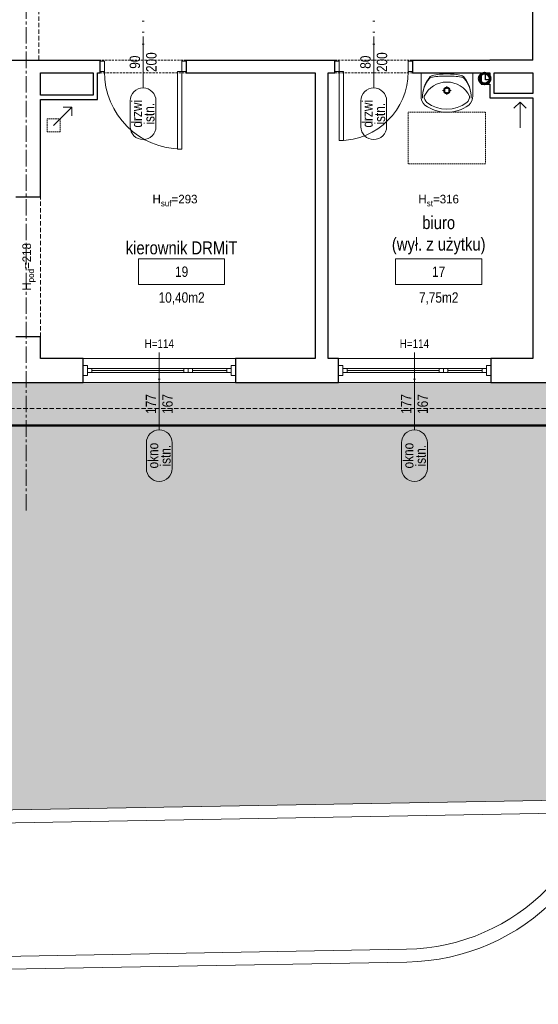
# Model space of a CAD drawing. Header units: millimetres. Extents: x -291747 to 77132, y 46721 to 203932.
# Tile 5 of 110: x 68038 to 68641, y 79966 to 81111. Entities that reach past the tile are written whole.
import ezdxf
from ezdxf.enums import TextEntityAlignment as Align

# ---------------------------------------------------------------- set-up
doc = ezdxf.new("R2010")
doc.units = ezdxf.units.MM
doc.header["$MEASUREMENT"] = 0
for name, pattern in [('DIVIDE', [1.25, 0.5, -0.25, 0, -0.25, 0, -0.25]), ('xreff_LSN_szatnie_PW_rzuty_14$0$CENTER2', [28.575, 19.05, -3.175, 3.175, -3.175]), ('xreff_LSN_szatnie_PW_rzuty_14$0$DASHED', [19.05, 12.7, -6.35]), ('xreff_LSN_szatnie_PW_rzuty_14$0$HIDDEN2', [4.7625, 3.175, -1.5875])]:
    doc.linetypes.add(name, pattern=pattern)
doc.layers.get('0').update_dxf_attribs({"lineweight": 9})
doc.layers.get('Defpoints').update_dxf_attribs({"lineweight": 9})
for name, color, linetype, lineweight in [('FL-xref', 250, 'Continuous', 9), ('FL_ppoż', 4, 'DIVIDE', 40), ('Kanalizacja', 24, 'Continuous', 35), ('xreff_LSN_szatnie_PW_rzuty_14$0$A drzwi płytowe', 252, 'Continuous', 9), ('xreff_LSN_szatnie_PW_rzuty_14$0$A hatch', 8, 'Continuous', 5), ('xreff_LSN_szatnie_PW_rzuty_14$0$A opis', 252, 'Continuous', 9), ('xreff_LSN_szatnie_PW_rzuty_14$0$A opis pom', 252, 'Continuous', 9), ('xreff_LSN_szatnie_PW_rzuty_14$0$A opis pom pow', 252, 'Continuous', 9), ('xreff_LSN_szatnie_PW_rzuty_14$0$A opis stolarka', 252, 'Continuous', 9), ('xreff_LSN_szatnie_PW_rzuty_14$0$A opis stolarka NWD typ', 252, 'Continuous', 9), ('xreff_LSN_szatnie_PW_rzuty_14$0$A opis stolarka NWD wyposażenie', 252, 'Continuous', 9), ('xreff_LSN_szatnie_PW_rzuty_14$0$A opis technologia', 8, 'Continuous', 13), ('xreff_LSN_szatnie_PW_rzuty_14$0$A widok wyżej', 252, 'xreff_LSN_szatnie_PW_rzuty_14$0$DASHED', 9), ('xreff_LSN_szatnie_PW_rzuty_14$0$A wyposazenie sanitarne', 8, 'Continuous', 9), ('xreff_LSN_szatnie_PW_rzuty_14$0$A zakres', 252, 'Continuous', 9), ('xreff_LSN_szatnie_PW_rzuty_14$0$A-Glaz', 8, 'Continuous', 9), ('xreff_LSN_szatnie_PW_rzuty_14$0$A-Wall', 252, 'Continuous', 9), ('xreff_LSN_szatnie_PW_rzuty_14$0$IS wentylacja kratki istniejace', 8, 'Continuous', 9), ('xreff_LSN_szatnie_PW_rzuty_14$0$S-Grid-Iden', 8, 'xreff_LSN_szatnie_PW_rzuty_14$0$CENTER2', 9)]:
    doc.layers.add(name, color=color, linetype=linetype, lineweight=lineweight)
doc.layers.add('xreff_LSN_szatnie_PW_rzuty_14$0$A opis ppoż drzwi', color=252, linetype='Continuous', lineweight=9, transparency=0.25)
doc.layers.add('xreff_LSN_szatnie_PW_rzuty_14$0$A opis ppoż okna', color=252, linetype='Continuous', lineweight=9, transparency=0.25)
doc.styles.add('xreff_LSN_szatnie_PW_rzuty_14$0$Standard', font='txt')
doc.styles.add('xreff_LSN_szatnie_PW_rzuty_14$0$STYL ASA', font='ARIALN.TTF')

# ---------------------------------------------------------------- blocks, each defined once
blk = doc.blocks.new('xreff_LSN_szatnie_PW_rzuty_14$0$umywalka 60x45')
at = {"color": 0, "lineweight": -2, "ltscale": 0.15}
for p, q in [((-30, 0), (30, 0)), ((-30, 0), (-30, -26.7)), ((9.5, 0), (-9.5, 0)), ((30, 0), (30, -26.7)), ((-1.9, -20.4), (-5.1, -20.4)), ((0, -15.3), (0, -18.5)), ((0, -22.2), (0, -25.4)), ((5, -20.4), (1.8, -20.4))]:
    blk.add_line(p, q, dxfattribs=at)
at = {"ltscale": 0.15}
blk.add_lwpolyline([(-26.3, -27, 0.236063), (-23.2, -34.4, 0.329715), (23.2, -34.4, 0.236063), (26.3, -27, 0.623035)], format="xyb", close=True, dxfattribs=at)
blk.add_lwpolyline([(-30, -26.7, 0.239105), (-25.5, -37.3, 0.331406), (25.5, -37.3, 0.239105), (30, -26.7)], format="xyb", dxfattribs=at)
at = {"color": 0, "lineweight": -2, "ltscale": 0.15}
for radius in [3.89, 2.78]:
    blk.add_circle((0, -20.4), radius, dxfattribs=at)
for centre, radius, start, end in [((9.3, -28.7), 37.7, 140.6648, 180.9072), ((5.4, -28.9), 33.9, 138.5245, 180.6767), ((-16.2, -9.7), 5, 97.8304, 138.5245), ((-16, -7.9), 5, 102.694, 140.6648), ((-0.6, -76.3), 75.1, 89.4897, 102.694), ((0.6, -131.8), 128.2, 90.245, 97.8304), ((0.6, -76.3), 75.1, 77.2285, 90.4328), ((-0.7, -131.8), 128.2, 82.0921, 89.6775), ((16.2, -9.8), 5, 41.398, 82.0921), ((16.1, -8), 5, 39.2578, 77.2285), ((-9.3, -28.7), 37.7, 359.0153, 39.2578), ((-5.5, -28.9), 33.9, 359.2458, 41.398)]:
    blk.add_arc(centre, radius, start, end, dxfattribs=at)
at = {"layer": 'Defpoints', "linetype": 'xreff_LSN_szatnie_PW_rzuty_14$0$HIDDEN2', "ltscale": 0.5}
blk.add_lwpolyline([(-45, -45.6), (45, -45.6), (45, -105.6), (-45, -105.6)], close=True, dxfattribs=at)
blk = doc.blocks.new('xreff_LSN_szatnie_PW_rzuty_14$0$blok do okna')
for points in [[(28.5, 2.5), (33.5, 2.5), (33.5, -2.5), (28.5, -2.5)], [(33.5, 2.5), (38.5, 2.5), (38.5, -2.5), (33.5, -2.5)]]:
    blk.add_lwpolyline(points, close=True)
for points in [[(-78.5, 0), (28.5, 0)], [(38.5, 0), (78.5, 0)]]:
    blk.add_lwpolyline(points)
blk = doc.blocks.new('xreff_LSN_szatnie_PW_rzuty_14$0$wtag_LEFT')
at = {"transparency": 33554687, "elevation": 0}
for points in [[(-30, 0), (30, 0)], [(30, 0), (60, 0)]]:
    blk.add_lwpolyline(points, dxfattribs=at)
at = {"layer": 'xreff_LSN_szatnie_PW_rzuty_14$0$A opis stolarka NWD typ', "transparency": 33554687, "elevation": 0}
blk.add_lwpolyline([(-75, 15, 1), (-75, -15), (-45, -15, 1), (-45, 15)], format="xyb", close=True, dxfattribs=at)
at = {"ltscale": 0.1, "transparency": 33554687, "style": 'xreff_LSN_szatnie_PW_rzuty_14$0$STYL ASA'}
blk.add_attdef('WINDOWS:PARAPET', text='', height=10, rotation=90, dxfattribs=at).set_placement((70.2, 0, 0), align=Align.MIDDLE_CENTER)
blk.add_attdef('WINDOWS:SZEROKOŚĆ', text='', height=12, dxfattribs=at).set_placement((0, 0), align=Align.BOTTOM_CENTER)
blk.add_attdef('WINDOWS:WYSOKOŚĆ', text='', height=12, dxfattribs=at).set_placement((0, -3.6), align=Align.TOP_CENTER)
at = {"layer": 'xreff_LSN_szatnie_PW_rzuty_14$0$A opis ppoż okna', "ltscale": 0.1, "transparency": 33554687, "style": 'xreff_LSN_szatnie_PW_rzuty_14$0$STYL ASA'}
blk.add_attdef('WINDOWS:PPOŻ', text='', height=10, rotation=90, dxfattribs=at).set_placement((30, 0, 0), align=Align.MIDDLE_CENTER)
at = {"layer": 'xreff_LSN_szatnie_PW_rzuty_14$0$A opis stolarka NWD typ', "ltscale": 0.1, "transparency": 33554687, "style": 'xreff_LSN_szatnie_PW_rzuty_14$0$STYL ASA'}
blk.add_attdef('WINDOWS:TYP', text='', height=12, dxfattribs=at).set_placement((-60, -2.4), align=Align.BOTTOM_CENTER)
blk.add_attdef('WINDOWS:PODTYP', text='', height=12, dxfattribs=at).set_placement((-60, -1.2), align=Align.TOP_CENTER)
blk = doc.blocks.new('xreff_LSN_szatnie_PW_rzuty_14$0$środek')
blk.add_line((0, 0), (0, -10))
blk = doc.blocks.new('xreff_LSN_szatnie_PW_rzuty_14$0$ddtag_DOWN')
at = {"transparency": 33554687}
blk.add_lwpolyline([(0, -30), (0, 30)], dxfattribs=at)
at = {"layer": 'xreff_LSN_szatnie_PW_rzuty_14$0$A opis stolarka NWD typ', "transparency": 33554687}
blk.add_lwpolyline([(15, -75, -1), (-15, -75), (-15, -45, -1), (15, -45)], format="xyb", close=True, dxfattribs=at)
at = {"ltscale": 0.1, "transparency": 33554687, "style": 'xreff_LSN_szatnie_PW_rzuty_14$0$STYL ASA'}
blk.add_attdef('DOORS:SZEROKOŚĆ', text='', height=12, rotation=90, dxfattribs=at).set_placement((0, 0, 0), align=Align.BOTTOM_CENTER)
blk.add_attdef('DOORS:WYSOKOŚĆ', text='', height=12, rotation=90, dxfattribs=at).set_placement((3.6, 0, 0), align=Align.TOP_CENTER)
blk.add_attdef('DOORS:AKUSTYKA', text='', height=10, dxfattribs=at).set_placement((0, 49), align=Align.MIDDLE_CENTER)
at = {"layer": 'xreff_LSN_szatnie_PW_rzuty_14$0$A opis ppoż drzwi', "ltscale": 0.1, "transparency": 33554687, "style": 'xreff_LSN_szatnie_PW_rzuty_14$0$STYL ASA'}
blk.add_attdef('DOORS:PPOŻ', text='', height=10, dxfattribs=at).set_placement((0, 36), align=Align.MIDDLE_CENTER)
at = {"layer": 'xreff_LSN_szatnie_PW_rzuty_14$0$A opis stolarka NWD typ', "ltscale": 0.1, "transparency": 33554687, "style": 'xreff_LSN_szatnie_PW_rzuty_14$0$STYL ASA'}
blk.add_attdef('DOORS:PODTYP', text='', height=12, rotation=90, dxfattribs=at).set_placement((1.2, -60, 0), align=Align.TOP_CENTER)
blk.add_attdef('DOORS:TYP', text='', height=12, rotation=90, dxfattribs=at).set_placement((2.4, -60, 0), align=Align.BOTTOM_CENTER)
at = {"layer": 'xreff_LSN_szatnie_PW_rzuty_14$0$A opis stolarka NWD wyposażenie', "ltscale": 0.1, "transparency": 33554687, "style": 'xreff_LSN_szatnie_PW_rzuty_14$0$STYL ASA'}
blk.add_attdef('DOORS:WYPOSAŻENIE', text='', height=10, dxfattribs=at).set_placement((0, 22), align=Align.MIDDLE_CENTER)
blk = doc.blocks.new('xreff_LSN_szatnie_PW_rzuty_14$0$tag wn')
blk.add_lwpolyline([(-25, -7.5), (25, -7.5), (25, 7.5), (-25, 7.5)], close=True)
at = {"style": 'xreff_LSN_szatnie_PW_rzuty_14$0$STYL ASA'}
blk.add_attdef('ROOM:NO', text='', height=6, dxfattribs=at).set_placement((0, 0), align=Align.MIDDLE_CENTER)
at = {"layer": 'xreff_LSN_szatnie_PW_rzuty_14$0$A opis pom pow', "style": 'xreff_LSN_szatnie_PW_rzuty_14$0$STYL ASA'}
blk.add_attdef('ROOM:AREA', text='', height=6, dxfattribs=at).set_placement((0, -15), align=Align.MIDDLE_CENTER)
blk = doc.blocks.new('xreff_LSN_szatnie_PW_rzuty_14')
at = {"layer": 'xreff_LSN_szatnie_PW_rzuty_14$0$A hatch', "transparency": 33554495}
h = blk.add_hatch(dxfattribs=at)
h.set_pattern_fill('GRASS', color=256, scale=4)
h.set_pattern_definition([(90, (0, -10000), (-71.84205, 71.84205), [19.05, -124.6341]), (45, (0, -10000), (-71.84205, 71.84205), [19.05, -82.55]), (135, (0, -10000), (-71.84205, -71.84205), [19.05, -82.55])])
edge = h.paths.add_edge_path()
edge.add_spline(control_points=[(73831.5, 78934.7), (73821.4, 78950.9), (73811.2, 78967.1), (73777.9, 79019.7), (73754.3, 79055.7), (73718.4, 79105.4), (73707.4, 79120), (73684.5, 79148.7), (73672.7, 79162.8), (73654.4, 79183.4), (73648.1, 79190.1), (73632.7, 79206.4), (73623.4, 79215.8), (73602.5, 79235.9), (73590.9, 79246.5), (73522.6, 79306.1), (73459.4, 79350), (73322.2, 79426.9), (73248.2, 79459.9), (73070, 79523.2), (72963.1, 79549.8), (72743.3, 79584.7), (72630.3, 79593.1), (72404.9, 79591.7), (72292.4, 79581.9), (72113.1, 79551), (72044.1, 79535), (71910.9, 79495.5), (71846.7, 79472), (71725, 79417.5), (71667.5, 79386.5), (71560.8, 79317.1), (71511.7, 79278.7), (71449.3, 79219.1), (71431.8, 79201), (71407, 79172.8), (71399, 79163.2), (71383.4, 79143.8), (71375.9, 79133.9), (71359, 79110.8), (71349.9, 79097.5), (71316.2, 79045.2), (71294.2, 79004.5), (71248.1, 78905.3), (71225.8, 78845.3), (71186.7, 78721.6), (71169.7, 78657.8), (71142.4, 78545.8), (71131.5, 78498.1), (71120.5, 78450.3)], knot_values=[0, 0, 0, 0, 57.207065, 57.207065, 187.181956, 187.181956, 242.95388, 242.95388, 298.725803, 298.725803, 326.611765, 326.611765, 366.532108, 366.532108, 413.640335, 413.640335, 636.601339, 636.601339, 859.562342, 859.562342, 1147.4948, 1147.4948, 1435.427258, 1435.427258, 1723.359715, 1723.359715, 1909.892427, 1909.892427, 2096.425139, 2096.425139, 2282.95785, 2282.95785, 2469.490562, 2469.490562, 2547.228377, 2547.228377, 2586.097284, 2586.097284, 2624.966192, 2624.966192, 2675.594063, 2675.594063, 2819.436148, 2819.436148, 3012.724073, 3012.724073, 3206.011998, 3206.011998, 3347.114496, 3347.114496, 3347.114496, 3347.114496], degree=3, periodic=0)
edge.add_line((71120.5, 78450.3), (73831.5, 78934.7))
h.paths.add_polyline_path([(69699.2, 79521.8), (65252.1, 79442.8), (65252.1, 78327.2), (70701.7, 78327.2), (70701.7, 78536.9, 0.419422)])
h.paths.add_polyline_path([(66521.6, 80689.2), (65352.7, 80689.2), (65352.7, 80659.2), (65323.2, 80659.2), (65323.2, 80689.2), (65229.9, 80689.2), (65239.6, 80142.7), (66521.6, 80165.5)])
edge = h.paths.add_edge_path()
edge.add_line((67744.6, 80689.2), (68718.7, 80689.2))
edge.add_line((68718.7, 80689.2), (68718.7, 80265.3))
edge.add_arc((68483.7, 80265.3), 235, -15.0402, 0, ccw=False)
edge.add_line((68710.7, 80204.3), (67744.6, 80187.2))
edge.add_line((67744.6, 80187.2), (67744.6, 80689.2))
edge = h.paths.add_edge_path()
edge.add_line((69340.2, 80689.2), (69815.7, 80689.2))
edge.add_line((69815.7, 80689.2), (69815.7, 80223.9))
edge.add_line((69815.7, 80223.9), (69350.6, 80215.7))
edge.add_arc((69575.2, 80284.7), 235, 180, 197.0741, ccw=False)
edge.add_line((69340.2, 80284.7), (69340.2, 80689.2))
edge = h.paths.add_edge_path()
edge.add_line((70216.7, 80539.2), (71051.7, 80539.2))
edge.add_line((71051.7, 80539.2), (71051.7, 80689.2))
edge.add_line((71051.7, 80689.2), (71234.7, 80689.2))
edge.add_line((71234.7, 80689.2), (71234.7, 80313))
edge.add_arc((71169.7, 80313), 65, 271.0169, 360, ccw=False)
edge.add_line((71170.8, 80248), (70216.7, 80231.1))
edge.add_line((70216.7, 80231.1), (70216.7, 80539.2))
edge = h.paths.add_edge_path()
edge.add_line((72662.7, 80689.2), (72890.7, 80689.2))
edge.add_line((72890.7, 80689.2), (72890.7, 80659.2))
edge.add_line((72890.7, 80659.2), (72903.7, 80659.2))
edge.add_line((72903.7, 80659.2), (72901.8, 80108.7))
edge.add_arc((72897.7, 80343.7), 235, 180, 271.0169, ccw=False)
edge.add_line((72662.7, 80343.7), (72662.7, 80689.2))
at = {"layer": 'xreff_LSN_szatnie_PW_rzuty_14$0$A drzwi płytowe', "linetype": 'Continuous', "lineweight": 9, "ltscale": 0.2}
for points in [[(68136.7, 81062.7), (68131.7, 81062.7), (68131.7, 81050.7), (68136.7, 81050.7)], [(68226.7, 81062.7), (68231.7, 81062.7), (68231.7, 81050.7), (68226.7, 81050.7)], [(68409.7, 81062.7), (68404.7, 81062.7), (68404.7, 81050.7), (68409.7, 81050.7)], [(68489.7, 81062.7), (68494.7, 81062.7), (68494.7, 81050.7), (68489.7, 81050.7)]]:
    blk.add_lwpolyline(points, close=True, dxfattribs=at)
at = {"layer": 'xreff_LSN_szatnie_PW_rzuty_14$0$A drzwi płytowe', "linetype": 'Continuous', "lineweight": 9}
for points in [[(68226.7, 81050.7), (68221.7, 81050.7), (68221.7, 80960.7), (68226.7, 80960.7)], [(68409.7, 81050.7), (68414.7, 81050.7), (68414.7, 80970.7), (68409.7, 80970.7)]]:
    blk.add_lwpolyline(points, close=True, dxfattribs=at)
at = {"layer": 'xreff_LSN_szatnie_PW_rzuty_14$0$A drzwi płytowe', "linetype": 'Continuous', "lineweight": 9, "ltscale": 0.2}
blk.add_arc((68226.7, 81050.7), 90, 180, 270, dxfattribs=at)
at = {"layer": 'xreff_LSN_szatnie_PW_rzuty_14$0$A drzwi płytowe', "linetype": 'Continuous', "lineweight": 9, "ltscale": 0.2, "extrusion": (0, 0, -1)}
blk.add_arc((-68409.7, 81050.7), 80, 180, 270, dxfattribs=at)
at = {"layer": 'xreff_LSN_szatnie_PW_rzuty_14$0$A hatch'}
for points in [[(68733.7, 80689.2), (68733.7, 80265.3, -0.409025), (68488.2, 80015.3), (67868.8, 80004.3, -0.419422), (67461.7, 80404.3), (67461.7, 80689.2)], [(68718.7, 80689.2), (68718.7, 80265.3, -0.409025), (68487.9, 80030.3), (67868.5, 80019.3, -0.419422), (67476.7, 80404.3), (67476.7, 80689.2)]]:
    blk.add_lwpolyline(points, format="xyb", dxfattribs=at)
for points in [[(67729.6, 80689.2), (67729.6, 80171.9), (68706.1, 80189.2)], [(67744.6, 80689.2), (67744.6, 80187.2), (68710.7, 80204.3)]]:
    blk.add_lwpolyline(points, dxfattribs=at)
at = {"layer": 'xreff_LSN_szatnie_PW_rzuty_14$0$A widok wyżej', "linetype": 'xreff_LSN_szatnie_PW_rzuty_14$0$DASHED', "lineweight": 9, "ltscale": 0.2}
for p, q in [((68231.7, 81064.2), (68131.7, 81064.2)), ((68494.7, 81064.2), (68404.7, 81064.2)), ((68131.7, 81049.2), (68231.7, 81049.2)), ((68404.7, 81049.2), (68494.7, 81049.2)), ((68289.2, 80717.2), (68112.2, 80717.2)), ((68585.7, 80717.2), (68408.7, 80717.2)), ((68112.2, 80689.2), (68289.2, 80689.2)), ((68408.7, 80689.2), (68585.7, 80689.2))]:
    blk.add_line(p, q, dxfattribs=at)
at = {"layer": 'xreff_LSN_szatnie_PW_rzuty_14$0$A widok wyżej', "ltscale": 0.4}
for points in [[(68060.7, 81064.2), (68060.7, 81215.2)], [(68062.7, 80742.2), (68062.7, 80905.2)], [(65352.7, 80659.2), (72855.7, 80659.2)]]:
    blk.add_lwpolyline(points, dxfattribs=at)
at = {"layer": 'xreff_LSN_szatnie_PW_rzuty_14$0$A zakres', "linetype": 'xreff_LSN_szatnie_PW_rzuty_14$0$DASHED', "const_width": 3}
blk.add_lwpolyline([(67446.2, 82031.2), (67446.2, 80639.2), (72869.7, 80639.2), (72869.7, 82031.2)], close=True, dxfattribs=at)
at = {"layer": 'xreff_LSN_szatnie_PW_rzuty_14$0$A-Glaz', "linetype": 'Continuous', "lineweight": 9}
for p, q in [((68112.2, 80717.2), (68289.2, 80717.2)), ((68408.7, 80717.2), (68585.7, 80717.2)), ((68122.2, 80700.7), (68122.2, 80705.7)), ((68279.2, 80700.7), (68279.2, 80705.7)), ((68418.7, 80700.7), (68418.7, 80705.7)), ((68575.7, 80700.7), (68575.7, 80705.7)), ((68112.2, 80689.2), (68289.2, 80689.2)), ((68408.7, 80689.2), (68585.7, 80689.2))]:
    blk.add_line(p, q, dxfattribs=at)
for points in [[(68117.2, 80709.2), (68112.2, 80709.2), (68112.2, 80697.2), (68117.2, 80697.2)], [(68117.2, 80700.7), (68117.2, 80705.7), (68284.2, 80705.7), (68284.2, 80700.7)], [(68284.2, 80709.2), (68289.2, 80709.2), (68289.2, 80697.2), (68284.2, 80697.2)], [(68413.7, 80709.2), (68408.7, 80709.2), (68408.7, 80697.2), (68413.7, 80697.2)], [(68413.7, 80700.7), (68413.7, 80705.7), (68580.7, 80705.7), (68580.7, 80700.7)], [(68580.7, 80709.2), (68585.7, 80709.2), (68585.7, 80697.2), (68580.7, 80697.2)]]:
    blk.add_lwpolyline(points, close=True, dxfattribs=at)
at = {"layer": 'xreff_LSN_szatnie_PW_rzuty_14$0$A-Wall', "linetype": 'Continuous', "lineweight": 25}
for p, q in [((68634.7, 81064.2), (68634.7, 81212.2)), ((67907.7, 81064.2), (68131.7, 81064.2)), ((68131.7, 81049.2), (68131.7, 81064.2)), ((68231.7, 81064.2), (68404.7, 81064.2)), ((68231.7, 81064.2), (68231.7, 81049.2)), ((68404.7, 81049.2), (68404.7, 81064.2)), ((68494.7, 81064.2), (68494.7, 81049.2)), ((68494.7, 81064.2), (68584.7, 81064.2)), ((68589.7, 81064.2), (68584.7, 81064.2)), ((68584.7, 81064.2), (68584.7, 81064.2)), ((68634.7, 81064.2), (68589.7, 81064.2)), ((68589.7, 81064.2), (68589.7, 81064.2)), ((68062.7, 81049.2), (68123.7, 81049.2)), ((68062.7, 81023.2), (68062.7, 81049.2)), ((68123.7, 81049.2), (68123.7, 81023.2)), ((68128.7, 81049.2), (68131.7, 81049.2)), ((68128.7, 81018.2), (68128.7, 81049.2)), ((68231.7, 81049.2), (68381.7, 81049.2)), ((68381.7, 81049.2), (68381.7, 80717.2)), ((68396.7, 81049.2), (68404.7, 81049.2)), ((68396.7, 80717.2), (68396.7, 81049.2)), ((68494.7, 81049.2), (68574.7, 81049.2)), ((68574.7, 81049.2), (68574.7, 81036.2)), ((68579.7, 81049.2), (68584.7, 81049.2)), ((68579.7, 81041.2), (68579.7, 81049.2)), ((68584.7, 81049.2), (68584.7, 81041.2)), ((68589.7, 81049.2), (68634.7, 81049.2)), ((68589.7, 81025.2), (68589.7, 81049.2)), ((68634.7, 81049.2), (68634.7, 81025.2)), ((68574.7, 81036.2), (68584.7, 81036.2)), ((68584.7, 81041.2), (68579.7, 81041.2)), ((68584.7, 81036.2), (68584.7, 81020.2)), ((68123.7, 81023.2), (68062.7, 81023.2)), ((68634.7, 81025.2), (68589.7, 81025.2)), ((68062.7, 80905.2), (68062.7, 81018.2)), ((68062.7, 81018.2), (68128.7, 81018.2)), ((68584.7, 81020.2), (68634.7, 81020.2)), ((68634.7, 81020.2), (68634.7, 80717.2)), ((68033.7, 80905.2), (68062.7, 80905.2)), ((68062.7, 80742.2), (68033.7, 80742.2)), ((68062.7, 80717.2), (68062.7, 80742.2)), ((68112.2, 80717.2), (68062.7, 80717.2)), ((68112.2, 80689.2), (68112.2, 80717.2)), ((68289.2, 80717.2), (68289.2, 80689.2)), ((68381.7, 80717.2), (68289.2, 80717.2)), ((68408.7, 80717.2), (68396.7, 80717.2)), ((68408.7, 80689.2), (68408.7, 80717.2)), ((68585.7, 80717.2), (68585.7, 80689.2)), ((68634.7, 80717.2), (68585.7, 80717.2)), ((67988.7, 80689.2), (68112.2, 80689.2)), ((68289.2, 80689.2), (68408.7, 80689.2)), ((68585.7, 80689.2), (68843.7, 80689.2))]:
    blk.add_line(p, q, dxfattribs=at)
at = {"layer": 'xreff_LSN_szatnie_PW_rzuty_14$0$IS wentylacja kratki istniejace'}
for points in [[(68626.8, 81008.1), (68619.7, 81015.2), (68612.6, 81008.1)], [(68619.7, 81015.2), (68619.7, 80985.2)], [(68098.9, 81009.4), (68077.7, 80988.2)], [(68098.9, 80999.4), (68098.9, 81009.4), (68088.9, 81009.4)]]:
    blk.add_lwpolyline(points, dxfattribs=at)
at = {"layer": 'xreff_LSN_szatnie_PW_rzuty_14$0$IS wentylacja kratki istniejace', "linetype": 'xreff_LSN_szatnie_PW_rzuty_14$0$HIDDEN2', "ltscale": 0.5}
blk.add_lwpolyline([(68070.2, 80995.7), (68085.2, 80995.7), (68085.2, 80980.7), (68070.2, 80980.7)], close=True, dxfattribs=at)
at = {"layer": 'xreff_LSN_szatnie_PW_rzuty_14$0$S-Grid-Iden'}
blk.add_lwpolyline([(68045.7, 82131.2), (68045.7, 80539.2)], dxfattribs=at)
at = {"layer": 'xreff_LSN_szatnie_PW_rzuty_14$0$A drzwi płytowe', "linetype": 'Continuous', "lineweight": 9, "ltscale": 0.2, "rotation": 180}
blk.add_blockref('xreff_LSN_szatnie_PW_rzuty_14$0$środek', (68181.7, 81056.7), dxfattribs=at)
at = {"layer": 'xreff_LSN_szatnie_PW_rzuty_14$0$A drzwi płytowe', "linetype": 'Continuous', "lineweight": 9, "ltscale": 0.2, "extrusion": (0, 0, -1), "zscale": -1, "rotation": 180}
blk.add_blockref('xreff_LSN_szatnie_PW_rzuty_14$0$środek', (-68449.7, 81056.7), dxfattribs=at)
at = {"layer": 'xreff_LSN_szatnie_PW_rzuty_14$0$A opis pom', "linetype": 'Continuous', "lineweight": 9, "xscale": 2, "yscale": 2, "zscale": 2}
for p, values in [((68226.5, 80818.1), {'ROOM:NO': '19', 'ROOM:AREA': '10,40m2'}), ((68525.2, 80818.1), {'ROOM:NO': '17', 'ROOM:AREA': '7,75m2'})]:
    blk.add_blockref('xreff_LSN_szatnie_PW_rzuty_14$0$tag wn', p, dxfattribs=at).add_auto_attribs(values)
at = {"layer": 'xreff_LSN_szatnie_PW_rzuty_14$0$A opis stolarka', "linetype": 'Continuous', "lineweight": 9}
ref = blk.add_blockref('xreff_LSN_szatnie_PW_rzuty_14$0$ddtag_DOWN', (68181.7, 81061.7, 0), dxfattribs=at)
ref.add_attrib('DOORS:AKUSTYKA', '-', dxfattribs={"layer": '0', "ltscale": 0.1, "height": 10, "style": 'xreff_LSN_szatnie_PW_rzuty_14$0$STYL ASA'}).set_placement((68181.7, 81110.7, 0), align=Align.MIDDLE_CENTER)
ref.add_attrib('DOORS:PPOŻ', '-', dxfattribs={"layer": 'xreff_LSN_szatnie_PW_rzuty_14$0$A opis ppoż drzwi', "ltscale": 0.1, "height": 10, "style": 'xreff_LSN_szatnie_PW_rzuty_14$0$STYL ASA'}).set_placement((68181.7, 81097.7, 0), align=Align.MIDDLE_CENTER)
ref.add_attrib('DOORS:WYSOKOŚĆ', '200', dxfattribs={"layer": '0', "ltscale": 0.1, "height": 12, "rotation": 90, "style": 'xreff_LSN_szatnie_PW_rzuty_14$0$STYL ASA'}).set_placement((68185.3, 81061.7), align=Align.TOP_CENTER)
ref.add_attrib('DOORS:SZEROKOŚĆ', '90', dxfattribs={"layer": '0', "ltscale": 0.1, "height": 12, "rotation": 90, "style": 'xreff_LSN_szatnie_PW_rzuty_14$0$STYL ASA'}).set_placement((68181.7, 81061.7), align=Align.BOTTOM_CENTER)
ref.add_attrib('DOORS:PODTYP', 'istn.', dxfattribs={"layer": 'xreff_LSN_szatnie_PW_rzuty_14$0$A opis stolarka NWD typ', "ltscale": 0.1, "height": 12, "rotation": 90, "style": 'xreff_LSN_szatnie_PW_rzuty_14$0$STYL ASA'}).set_placement((68182.9, 81001.7), align=Align.TOP_CENTER)
ref.add_attrib('DOORS:TYP', 'drzwi', dxfattribs={"layer": 'xreff_LSN_szatnie_PW_rzuty_14$0$A opis stolarka NWD typ', "ltscale": 0.1, "height": 12, "rotation": 90, "style": 'xreff_LSN_szatnie_PW_rzuty_14$0$STYL ASA'}).set_placement((68184.1, 81001.7), align=Align.BOTTOM_CENTER)
ref.add_attrib('DOORS:WYPOSAŻENIE', '-', dxfattribs={"layer": 'xreff_LSN_szatnie_PW_rzuty_14$0$A opis stolarka NWD wyposażenie', "ltscale": 0.1, "height": 10, "style": 'xreff_LSN_szatnie_PW_rzuty_14$0$STYL ASA'}).set_placement((68181.7, 81083.7, 0), align=Align.MIDDLE_CENTER)
ref = blk.add_blockref('xreff_LSN_szatnie_PW_rzuty_14$0$ddtag_DOWN', (68449.7, 81061.7, 0), dxfattribs=at)
ref.add_attrib('DOORS:AKUSTYKA', '-', dxfattribs={"layer": '0', "ltscale": 0.1, "height": 10, "style": 'xreff_LSN_szatnie_PW_rzuty_14$0$STYL ASA'}).set_placement((68449.7, 81110.7, 0), align=Align.MIDDLE_CENTER)
ref.add_attrib('DOORS:PPOŻ', '-', dxfattribs={"layer": 'xreff_LSN_szatnie_PW_rzuty_14$0$A opis ppoż drzwi', "ltscale": 0.1, "height": 10, "style": 'xreff_LSN_szatnie_PW_rzuty_14$0$STYL ASA'}).set_placement((68449.7, 81097.7, 0), align=Align.MIDDLE_CENTER)
ref.add_attrib('DOORS:WYSOKOŚĆ', '200', dxfattribs={"layer": '0', "ltscale": 0.1, "height": 12, "rotation": 90, "style": 'xreff_LSN_szatnie_PW_rzuty_14$0$STYL ASA'}).set_placement((68453.3, 81061.7), align=Align.TOP_CENTER)
ref.add_attrib('DOORS:SZEROKOŚĆ', '80', dxfattribs={"layer": '0', "ltscale": 0.1, "height": 12, "rotation": 90, "style": 'xreff_LSN_szatnie_PW_rzuty_14$0$STYL ASA'}).set_placement((68449.7, 81061.7), align=Align.BOTTOM_CENTER)
ref.add_attrib('DOORS:PODTYP', 'istn.', dxfattribs={"layer": 'xreff_LSN_szatnie_PW_rzuty_14$0$A opis stolarka NWD typ', "ltscale": 0.1, "height": 12, "rotation": 90, "style": 'xreff_LSN_szatnie_PW_rzuty_14$0$STYL ASA'}).set_placement((68450.9, 81001.7), align=Align.TOP_CENTER)
ref.add_attrib('DOORS:TYP', 'drzwi', dxfattribs={"layer": 'xreff_LSN_szatnie_PW_rzuty_14$0$A opis stolarka NWD typ', "ltscale": 0.1, "height": 12, "rotation": 90, "style": 'xreff_LSN_szatnie_PW_rzuty_14$0$STYL ASA'}).set_placement((68452.1, 81001.7), align=Align.BOTTOM_CENTER)
ref.add_attrib('DOORS:WYPOSAŻENIE', '-', dxfattribs={"layer": 'xreff_LSN_szatnie_PW_rzuty_14$0$A opis stolarka NWD wyposażenie', "ltscale": 0.1, "height": 10, "style": 'xreff_LSN_szatnie_PW_rzuty_14$0$STYL ASA'}).set_placement((68449.7, 81083.7, 0), align=Align.MIDDLE_CENTER)
ref = blk.add_blockref('xreff_LSN_szatnie_PW_rzuty_14$0$wtag_LEFT', (68200.5, 80664.2, -20), dxfattribs=dict(at, rotation=89.99999999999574))
ref.add_attrib('WINDOWS:TYP', 'okno', dxfattribs={"layer": 'xreff_LSN_szatnie_PW_rzuty_14$0$A opis stolarka NWD typ', "ltscale": 0.1, "height": 12, "rotation": 90, "style": 'xreff_LSN_szatnie_PW_rzuty_14$0$STYL ASA'}).set_placement((68202.9, 80604.2, -20), align=Align.BOTTOM_CENTER)
ref.add_attrib('WINDOWS:PODTYP', 'istn.', dxfattribs={"layer": 'xreff_LSN_szatnie_PW_rzuty_14$0$A opis stolarka NWD typ', "ltscale": 0.1, "height": 12, "rotation": 90, "style": 'xreff_LSN_szatnie_PW_rzuty_14$0$STYL ASA'}).set_placement((68201.7, 80604.2, -20), align=Align.TOP_CENTER)
ref.add_attrib('WINDOWS:SZEROKOŚĆ', '177', dxfattribs={"layer": '0', "ltscale": 0.1, "height": 12, "rotation": 90, "style": 'xreff_LSN_szatnie_PW_rzuty_14$0$STYL ASA'}).set_placement((68200.5, 80664.2, -20), align=Align.BOTTOM_CENTER)
ref.add_attrib('WINDOWS:WYSOKOŚĆ', '167', dxfattribs={"layer": '0', "ltscale": 0.1, "height": 12, "rotation": 90, "style": 'xreff_LSN_szatnie_PW_rzuty_14$0$STYL ASA'}).set_placement((68204.1, 80664.2, -20), align=Align.TOP_CENTER)
ref.add_attrib('WINDOWS:PPOŻ', '-', dxfattribs={"layer": 'xreff_LSN_szatnie_PW_rzuty_14$0$A opis ppoż okna', "ltscale": 0.1, "height": 10, "style": 'xreff_LSN_szatnie_PW_rzuty_14$0$STYL ASA'}).set_placement((68200.5, 80694.2, -20), align=Align.MIDDLE_CENTER)
ref.add_attrib('WINDOWS:PARAPET', 'H=114', dxfattribs={"layer": '0', "ltscale": 0.1, "height": 10, "style": 'xreff_LSN_szatnie_PW_rzuty_14$0$STYL ASA'}).set_placement((68200.5, 80734.4, -20), align=Align.MIDDLE_CENTER)
ref = blk.add_blockref('xreff_LSN_szatnie_PW_rzuty_14$0$wtag_LEFT', (68497, 80664.2, -20), dxfattribs=dict(at, rotation=89.99999999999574))
ref.add_attrib('WINDOWS:TYP', 'okno', dxfattribs={"layer": 'xreff_LSN_szatnie_PW_rzuty_14$0$A opis stolarka NWD typ', "ltscale": 0.1, "height": 12, "rotation": 90, "style": 'xreff_LSN_szatnie_PW_rzuty_14$0$STYL ASA'}).set_placement((68499.4, 80604.2, -20), align=Align.BOTTOM_CENTER)
ref.add_attrib('WINDOWS:PODTYP', 'istn.', dxfattribs={"layer": 'xreff_LSN_szatnie_PW_rzuty_14$0$A opis stolarka NWD typ', "ltscale": 0.1, "height": 12, "rotation": 90, "style": 'xreff_LSN_szatnie_PW_rzuty_14$0$STYL ASA'}).set_placement((68498.2, 80604.2, -20), align=Align.TOP_CENTER)
ref.add_attrib('WINDOWS:SZEROKOŚĆ', '177', dxfattribs={"layer": '0', "ltscale": 0.1, "height": 12, "rotation": 90, "style": 'xreff_LSN_szatnie_PW_rzuty_14$0$STYL ASA'}).set_placement((68497, 80664.2, -20), align=Align.BOTTOM_CENTER)
ref.add_attrib('WINDOWS:WYSOKOŚĆ', '167', dxfattribs={"layer": '0', "ltscale": 0.1, "height": 12, "rotation": 90, "style": 'xreff_LSN_szatnie_PW_rzuty_14$0$STYL ASA'}).set_placement((68500.6, 80664.2, -20), align=Align.TOP_CENTER)
ref.add_attrib('WINDOWS:PPOŻ', '-', dxfattribs={"layer": 'xreff_LSN_szatnie_PW_rzuty_14$0$A opis ppoż okna', "ltscale": 0.1, "height": 10, "style": 'xreff_LSN_szatnie_PW_rzuty_14$0$STYL ASA'}).set_placement((68497, 80694.2, -20), align=Align.MIDDLE_CENTER)
ref.add_attrib('WINDOWS:PARAPET', 'H=114', dxfattribs={"layer": '0', "ltscale": 0.1, "height": 10, "style": 'xreff_LSN_szatnie_PW_rzuty_14$0$STYL ASA'}).set_placement((68497, 80734.4, -20), align=Align.MIDDLE_CENTER)
at = {"layer": 'xreff_LSN_szatnie_PW_rzuty_14$0$A wyposazenie sanitarne'}
blk.add_blockref('xreff_LSN_szatnie_PW_rzuty_14$0$umywalka 60x45', (68534.7, 81049.2), dxfattribs=at)
at = {"layer": 'xreff_LSN_szatnie_PW_rzuty_14$0$A-Glaz', "linetype": 'Continuous', "lineweight": 9, "extrusion": (0, 0, -1), "zscale": -1, "rotation": 180}
for p in [(-68200.7, 80703.2), (-68497.2, 80703.2)]:
    blk.add_blockref('xreff_LSN_szatnie_PW_rzuty_14$0$blok do okna', p, dxfattribs=at)
at = {"layer": 'xreff_LSN_szatnie_PW_rzuty_14$0$A opis', "linetype": 'Continuous', "lineweight": 9, "char_height": 10, "attachment_point": 5, "style": 'xreff_LSN_szatnie_PW_rzuty_14$0$Standard'}
for s, insert in [('\\A1;\\pxqc;H{\\H0.7x;\\S^ suf;}=293', (68218.8, 80900.8)), ('\\A1;\\pxqc;H{\\H0.7x;\\S^ st;}=316', (68525.2, 80900.8))]:
    blk.add_mtext_dynamic_manual_height_columns(s, width=72.748, gutter_width=1, heights=[0], dxfattribs=dict(at, insert=insert))
at = {"layer": 'xreff_LSN_szatnie_PW_rzuty_14$0$A opis', "linetype": 'Continuous', "lineweight": 9, "insert": (68048.2, 80823.7), "char_height": 10, "attachment_point": 5, "rotation": 90, "style": 'xreff_LSN_szatnie_PW_rzuty_14$0$Standard'}
blk.add_mtext_dynamic_manual_height_columns('\\A1;\\pxqc;H{\\H0.7x;\\S^ pod;}=218', width=72.748, gutter_width=1, heights=[0], dxfattribs=at)
at = {"layer": 'xreff_LSN_szatnie_PW_rzuty_14$0$A opis technologia', "char_height": 15, "attachment_point": 8, "style": 'xreff_LSN_szatnie_PW_rzuty_14$0$STYL ASA'}
for s, insert in [('biuro\\P(wył. z użytku)', (68525.2, 80838.1)), ('kierownik DRMiT', (68226.5, 80838.1))]:
    blk.add_mtext_dynamic_manual_height_columns(s, width=187.649, gutter_width=1, heights=[0], dxfattribs=dict(at, insert=insert))
blk = doc.blocks.new('pion ks')
at = {"layer": 'Kanalizacja'}
for radius in [70, 55]:
    blk.add_circle((44913, -92263), radius, dxfattribs=at)
blk = doc.blocks.new('A$C69789441')
at = {"layer": 'Kanalizacja'}
blk.add_blockref('pion ks', (-33744, 95517), dxfattribs=at)

msp = doc.modelspace()

# ---------------------------------------------------------------- block references
at = {"layer": 'FL-xref'}
msp.add_blockref('xreff_LSN_szatnie_PW_rzuty_14', (0, 0), dxfattribs=at)

# ---------------------------------------------------------------- next in the draw order: block references
at = {"layer": 'FL_ppoż', "xscale": 0.1, "yscale": 0.1, "zscale": 0.1}
msp.add_blockref('A$C69789441', (67461.7, 80717.2), dxfattribs=at)

doc.saveas('drawing.dxf')
